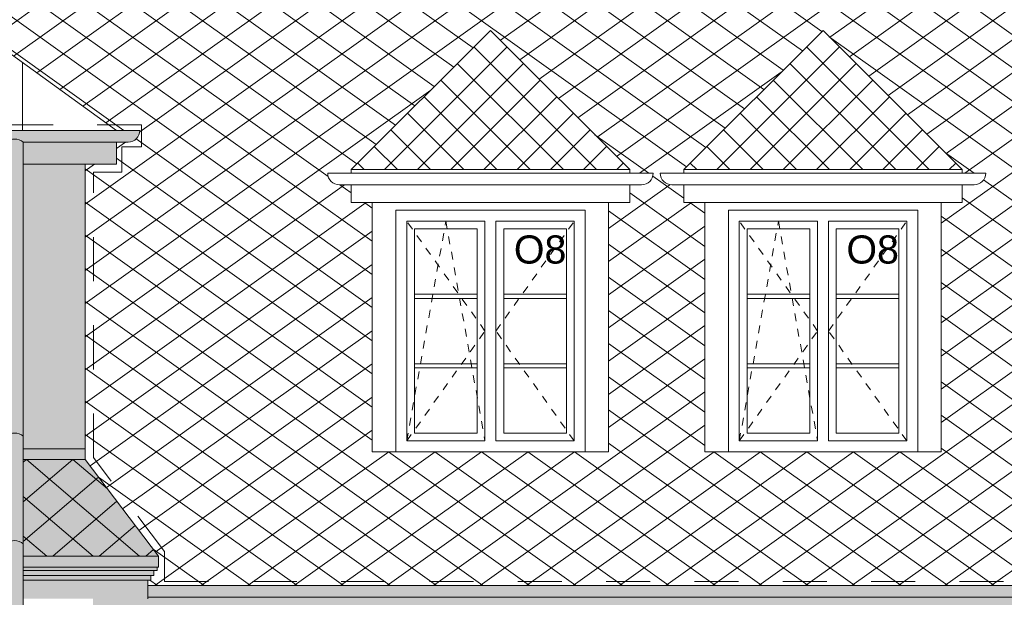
# Model space of a CAD drawing. Extents: x -396299 to -11759, y -15022 to 18278.
# Tile 31 of 205: x -321207 to -314915, y 7883 to 11577. Entities that reach past the tile are written whole.
import ezdxf

# ---------------------------------------------------------------- set-up
doc = ezdxf.new("R2010")
doc.units = 0
doc.header["$MEASUREMENT"] = 0
doc.linetypes.add('Dashed', pattern=[564.444447, 282.222223, -282.222223])
doc.linetypes.add('Hidden Line', pattern=[100, 50, -50])
for name, color, linetype, lineweight, true_color in [('A-Opisy_Nr_Pióra__88', 7, 'Continuous', 20, 0xfd4435), ('Arch okna_Nr_Pióra__114', 7, 'Continuous', 13, 0xf1d696), ('arch wypelnienia_Nr_Pióra__2', 7, 'Continuous', 13, 0x7f7f7f)]:
    doc.layers.add(name, color=color, linetype=linetype, lineweight=lineweight, true_color=true_color)
for name, color, linetype, lineweight in [('Arch okna_Nr_Pióra__32', 34, 'Continuous', 15), ('Arch opisy okien_Nr_Pióra__21', 7, 'Continuous', 13), ('INWENT DACH_Nr_Pióra__21', 7, 'Continuous', 13), ('INWENT DACH_Nr_Pióra__5', 7, 'Continuous', 13), ('INWENT KONST. DREWNIANA_Nr_Pióra__21', 7, 'Continuous', 13), ('INWENT ODWODNIENIE_Nr_Pióra__21', 7, 'Continuous', 13), ('INWENT ODWODNIENIE_Nr_Pióra__5', 7, 'Continuous', 13), ('INWENT. DRZWI_Nr_Pióra__21', 7, 'Continuous', 13), ('INWENT. OKNA_Nr_Pióra__21', 7, 'Continuous', 13), ('INWENT.ŚCIANY_Nr_Pióra__21', 7, 'Continuous', 13)]:
    doc.layers.add(name, color=color, linetype=linetype, lineweight=lineweight)
doc.styles.add('GENERATED_STYLE_8', font='arial.ttf')

msp = doc.modelspace()

# ---------------------------------------------------------------- hatches: boundary and pattern name
at = {"layer": 'Arch okna_Nr_Pióra__114', "linetype": 'Continuous', "lineweight": 0, "true_color": 0x3c3525}
for points in [[(-321183.7, 10653.2), (-320588.7, 10653.2), (-320588.7, 10793.4), (-321183.7, 10793.4)], [(-321183.7, 7993.2), (-321183.7, 7873.2), (-320388.7, 7873.2), (-320388.7, 7993.2), (-320368.7, 7993.2), (-320368.7, 8023.2), (-320348.7, 8023.2), (-320348.7, 8053.2), (-320328.7, 8053.2), (-320328.7, 8075), (-321183.7, 8075), (-321183.7, 8053.2), (-321183.7, 8023.2)]]:
    msp.add_hatch(color=39, dxfattribs=at).paths.add_polyline_path(points, flags=0)
at = {"layer": 'Arch okna_Nr_Pióra__114', "linetype": 'Continuous', "lineweight": 0, "true_color": 0x786b4b}
msp.add_hatch(color=47, dxfattribs=at).paths.add_polyline_path([(-320788.7, 8833.2), (-320788.7, 10653.2), (-321183.7, 10653.2), (-321183.7, 8833.2)], flags=0)
at = {"layer": 'Arch okna_Nr_Pióra__32', "linetype": 'Continuous', "lineweight": 0, "true_color": 0x603000}
for points in [[(-335768.1, 10868.4), (-335768.7, 10869, 0.414214), (-335693.7, 10794), (-335693.7, 10793.4), (-320513.7, 10793.4), (-320513.7, 10794, 0.197874), (-320460.9, 10815.7, 0.194941), (-320438.7, 10868.4), (-320513.7, 10868.4), (-320513.7, 10869), (-335693.7, 10869), (-335693.7, 10868.4)], [(-321323.7, -2151.8), (-321293.7, -2181.8), (-321293.7, -3991.8), (-321183.7, -3991.8), (-321183.7, -2181.8), (-321153.7, -2151.8), (-321153.7, -2121.8), (-321183.7, -2121.8), (-321183.7, 10793.4), (-321293.7, 10793.4), (-321293.7, -2121.8), (-321323.7, -2121.8)], [(-320788.7, 8765), (-320788.7, 8833.2), (-321183.7, 8833.2), (-321183.7, 8765)], [(-321183.7, 8765), (-321183.7, 8145.4), (-320320.4, 8145.4), (-320788.7, 8765)], [(-321183.7, 8145.4), (-321183.7, 8075), (-320320.4, 8075), (-320320.4, 8145.4)], [(-320388.7, 7957.6), (-309228.7, 7957.6), (-309228.7, 7778.2), (-320738.7, 7778.2), (-320738.7, 7873.2), (-320388.7, 7873.2)]]:
    msp.add_hatch(color=48, dxfattribs=at).paths.add_polyline_path(points, flags=0)
at = {"layer": 'arch wypelnienia_Nr_Pióra__2', "linetype": 'Continuous'}
h = msp.add_hatch(dxfattribs=at)
h.set_pattern_fill('Concrete_Block', color=256, style=0, pattern_type=2)
h.set_pattern_definition([(144.4623, (-313058.74, 12100.65), (148.4924, 106.066), []), (35.5377, (-313058.74, 12100.65), (-148.4924, 106.066), [])])
h.paths.add_polyline_path([(-322293.1, 12100.6), (-320588.7, 10869), (-320438.7, 10868.4, -0.406237), (-320513.7, 10793.4), (-320588.7, 10793.4), (-320588.7, 10653.2), (-320788.7, 10653.2), (-320788.7, 8765), (-320320.4, 8145.4), (-320320.4, 8075), (-320328.7, 8075), (-320328.7, 8053.2), (-320348.7, 8053.2), (-320348.7, 8023.2), (-320368.7, 8023.2), (-320368.7, 7993.2), (-320388.7, 7993.2), (-320388.7, 7957.6), (-309228.7, 7957.6), (-309228.7, 8488.2), (-309328.7, 8488.2), (-309328.7, 8588.2), (-309428.7, 8588.2), (-309428.7, 8708.2), (-309528.7, 8708.2), (-309528.7, 8778.2), (-309558.7, 8778.2), (-309558.7, 8808.2), (-304128.7, 8808.2), (-304078.7, 8808.2), (-303228.7, 9296.1), (-303228.7, 9324.8), (-303228.7, 10408.2), (-303363.7, 10408.2), (-303363.7, 10520.3), (-303438.7, 10520.3, -0.411875), (-303513.7, 10594.7), (-303363.7, 10594.7), (-303363.7, 10618.2), (-302473.7, 11508.2), (-302118.7, 11508.2), (-302118.7, 12100.6), (-312418.7, 12100.6), (-313058.7, 12100.6), (-315358.7, 12100.6), (-315358.7, 12000.6), (-316158.7, 12000.6), (-316158.7, 12100.6), (-320548.7, 12100.6), (-320548.7, 11774.4), (-321738.7, 11774.4), (-321738.7, 12100.6)], flags=0)
h.paths.add_polyline_path([(-319163.7, 10520.3, -0.411875), (-319238.7, 10594.7), (-319088.7, 10594.7), (-319088.7, 10618.2), (-318198.7, 11508.2), (-317308.7, 10618.2), (-317308.7, 10594.7), (-317158.7, 10594.7, -0.411875), (-317233.7, 10520.3), (-317308.7, 10520.3), (-317308.7, 10408.2), (-317443.7, 10408.2), (-317443.7, 8813.2), (-317593.7, 8813.2), (-318803.7, 8813.2), (-318953.7, 8813.2), (-318953.7, 10408.2), (-319088.7, 10408.2), (-319088.7, 10520.3)], flags=0)
h.paths.add_polyline_path([(-317113.7, 10594.7), (-316963.7, 10594.7), (-316963.7, 10618.2), (-316073.7, 11508.2), (-315183.7, 10618.2), (-315183.7, 10594.7), (-315033.7, 10594.7, -0.411875), (-315108.7, 10520.3), (-315183.7, 10520.3), (-315183.7, 10408.2), (-315318.7, 10408.2), (-315318.7, 8813.2), (-315468.7, 8813.2), (-316678.7, 8813.2), (-316828.7, 8813.2), (-316828.7, 10408.2), (-316963.7, 10408.2), (-316963.7, 10520.3), (-317038.7, 10520.3, -0.411875)], flags=0)
h.paths.add_polyline_path([(-311948.7, 10520.3, -0.414214), (-312023.7, 10595.3), (-311873.7, 10595.3), (-311873.7, 10618.2), (-310983.7, 11508.2), (-310093.7, 10618.2), (-310093.7, 10595.3), (-310093.7, 10594.7), (-309943.7, 10594.7, -0.411875), (-310018.7, 10520.3), (-310093.7, 10520.3), (-310093.7, 10408.2), (-310228.7, 10408.2), (-310228.7, 8813.2), (-311738.7, 8813.2), (-311738.7, 10408.2), (-311873.7, 10408.2), (-311873.7, 10520.3)], flags=0)
h.paths.add_polyline_path([(-307973.7, 10595.3), (-307823.7, 10595.3), (-307823.7, 10618.2), (-306933.7, 11508.2), (-306043.7, 10618.2), (-306043.7, 10595.3), (-306043.7, 10594.7), (-305893.7, 10594.7, -0.411875), (-305968.7, 10520.3), (-306043.7, 10520.3), (-306043.7, 10408.2), (-306178.7, 10408.2), (-306178.7, 8813.2), (-307688.7, 8813.2), (-307688.7, 10408.2), (-307823.7, 10408.2), (-307823.7, 10520.3), (-307898.7, 10520.3, -0.414214)], flags=0)
h.paths.add_polyline_path([(-313948.7, 9421.5), (-313948.7, 10084.7), (-313248.7, 10084.7), (-313248.7, 9421.5)], flags=0)
h.paths.add_polyline_path([(-305458.7, 9421.5), (-305458.7, 10084.7), (-304758.7, 10084.7), (-304758.7, 9421.5)], flags=0)
h.paths.add_polyline_path([(-313828.7, 11562), (-313828.7, 11970.2), (-312888.7, 11970.2), (-312888.7, 11562)], flags=0)
h = msp.add_hatch(dxfattribs=at)
h.set_pattern_fill('Concrete_Block', color=256, style=0, pattern_type=2)
h.set_pattern_definition([(135, (-318198.74, 11508.18), (106.066, 106.066), []), (45, (-318198.74, 11508.18), (-106.066, 106.066), [])])
h.paths.add_polyline_path([(-319088.7, 10618.2), (-318198.7, 11508.2), (-317308.7, 10618.2)], flags=0)
h = msp.add_hatch(dxfattribs=at)
h.set_pattern_fill('Concrete_Block', color=256, style=0, pattern_type=2)
h.set_pattern_definition([(135, (-316073.74, 11508.18), (106.066, 106.066), []), (45, (-316073.74, 11508.18), (-106.066, 106.066), [])])
h.paths.add_polyline_path([(-316963.7, 10618.2), (-316073.7, 11508.2), (-315183.7, 10618.2)], flags=0)
h = msp.add_hatch(dxfattribs=at)
h.set_pattern_fill('Concrete_Block', color=256, style=0, pattern_type=2)
h.set_pattern_definition([(139.3987, (-335418.74, 8764.96), (148.4924, 127.2792), []), (40.6013, (-335418.74, 8764.96), (-148.4924, 127.2792), [])])
h.paths.add_polyline_path([(-320320.4, 8145.4), (-321183.7, 8145.4), (-321183.7, 8765), (-320788.7, 8765)], flags=0)

# ---------------------------------------------------------------- linework, layer by layer
at = {"layer": 'A-Opisy_Nr_Pióra__88', "linetype": 'Dashed'}
for p, q in [((-320429.3, 10904.4), (-335768.1, 10904.4)), ((-320429.3, 10762.9), (-320429.3, 10904.4)), ((-320554.6, 10601.3), (-320554.6, 10762.9)), ((-320554.6, 10762.9), (-320429.3, 10762.9)), ((-320735.6, 8775.7), (-320735.6, 10601.3)), ((-320735.6, 10601.3), (-320554.6, 10601.3)), ((-320282.2, 8176), (-320735.6, 8775.7)), ((-320282.2, 7984.4), (-320282.2, 8176)), ((-320282.2, 7984.4), (-309251.4, 7984.4))]:
    msp.add_line(p, q, dxfattribs=at)
at = {"layer": 'arch wypelnienia_Nr_Pióra__2', "linetype": 'Continuous'}
msp.add_line((-321189.9, 11303.4), (-321189.9, 10869), dxfattribs=at)
at = {"layer": 'INWENT DACH_Nr_Pióra__21', "linetype": 'Continuous'}
for p, q in [((-328103.7, 16299.8), (-320588.7, 10869)), ((-319088.7, 10618.2), (-318198.7, 11508.2)), ((-317308.7, 10618.2), (-318198.7, 11508.2)), ((-316963.7, 10618.2), (-316073.7, 11508.2)), ((-315183.7, 10618.2), (-316073.7, 11508.2)), ((-320588.7, 10869), (-335618.7, 10869)), ((-320588.7, 10793.4), (-320588.7, 10653.2)), ((-319088.7, 10594.7), (-319088.7, 10618.2)), ((-317308.7, 10618.2), (-319088.7, 10618.2)), ((-317308.7, 10594.7), (-317308.7, 10618.2)), ((-316963.7, 10594.7), (-316963.7, 10618.2)), ((-315183.7, 10618.2), (-316963.7, 10618.2)), ((-315183.7, 10594.7), (-315183.7, 10618.2)), ((-319088.7, 10408.2), (-319088.7, 10520.3)), ((-317308.7, 10408.2), (-317308.7, 10520.3)), ((-316963.7, 10408.2), (-316963.7, 10520.3)), ((-315183.7, 10408.2), (-315183.7, 10520.3)), ((-317308.7, 10408.2), (-319088.7, 10408.2)), ((-315183.7, 10408.2), (-316963.7, 10408.2))]:
    msp.add_line(p, q, dxfattribs=at)
at = {"layer": 'INWENT DACH_Nr_Pióra__5', "linetype": 'Continuous'}
for p, q in [((-320788.7, 8765), (-320320.4, 8145.4)), ((-321183.7, 8145.4), (-320320.4, 8145.4)), ((-320320.4, 8075), (-320320.4, 8145.4)), ((-321183.7, 8075), (-320320.4, 8075)), ((-321183.7, 8053.2), (-320328.7, 8053.2)), ((-320348.7, 8053.2), (-320328.7, 8053.2)), ((-320348.7, 8023.2), (-320348.7, 8053.2)), ((-320328.7, 8053.2), (-320328.7, 8075)), ((-321183.7, 8023.2), (-320348.7, 8023.2)), ((-321183.7, 7993.2), (-320368.7, 7993.2)), ((-320388.7, 7993.2), (-320368.7, 7993.2)), ((-320388.7, 7993.2), (-320388.7, 7873.2)), ((-320368.7, 8023.2), (-320348.7, 8023.2)), ((-320368.7, 7993.2), (-320368.7, 8023.2))]:
    msp.add_line(p, q, dxfattribs=at)
at = {"layer": 'INWENT KONST. DREWNIANA_Nr_Pióra__21', "linetype": 'Continuous'}
msp.add_line((-320588.7, 10653.2), (-321183.7, 10653.2), dxfattribs=at)
at = {"layer": 'INWENT ODWODNIENIE_Nr_Pióra__21', "linetype": 'Continuous'}
msp.add_line((-321183.7, 10793.4), (-321183.7, -2121.8), dxfattribs=at)
for centre in [(-321238.7, 10727.2), (-321238.7, 8847.2), (-321238.7, 8159.4)]:
    msp.add_arc(centre, 86, 50.25507, 129.74493, dxfattribs=at)
at = {"layer": 'INWENT ODWODNIENIE_Nr_Pióra__5', "linetype": 'Continuous'}
for p, q in [((-320438.7, 10868.4), (-335768.1, 10868.4)), ((-320513.7, 10793.4), (-321183.7, 10793.4)), ((-317158.7, 10594.7), (-319238.7, 10594.7)), ((-315033.7, 10594.7), (-317113.7, 10594.7)), ((-319163.7, 10520.3), (-317233.7, 10520.3)), ((-317038.7, 10520.3), (-315108.7, 10520.3)), ((-309228.7, 7957.6), (-320388.7, 7957.6)), ((-309363.7, 7882.6), (-320388.7, 7882.6))]:
    msp.add_line(p, q, dxfattribs=at)
for centre, start, end in [((-320513.7, 10869), 270, 359.54221), ((-319163.7, 10595.3), 180, 270), ((-317233.7, 10595.3), 270, 359.54221), ((-317038.7, 10595.3), 180, 270), ((-315108.7, 10595.3), 270, 359.54221)]:
    msp.add_arc(centre, 75, start, end, dxfattribs=at)
at = {"layer": 'INWENT. DRZWI_Nr_Pióra__21', "linetype": 'Hidden Line'}
for p, q in [((-318733.7, 8883.2), (-318483.7, 10288.2)), ((-318233.7, 9585.7), (-318733.7, 10288.2)), ((-318483.7, 10288.2), (-318233.7, 8883.2)), ((-318163.7, 9585.7), (-317663.7, 10288.2)), ((-316608.7, 8883.2), (-316358.7, 10288.2)), ((-316108.7, 9585.7), (-316608.7, 10288.2)), ((-316358.7, 10288.2), (-316108.7, 8883.2)), ((-316038.7, 9585.7), (-315538.7, 10288.2)), ((-318733.7, 8883.2), (-318233.7, 9585.7)), ((-317663.7, 8883.2), (-318163.7, 9585.7)), ((-316608.7, 8883.2), (-316108.7, 9585.7)), ((-315538.7, 8883.2), (-316038.7, 9585.7))]:
    msp.add_line(p, q, dxfattribs=at)
at = {"layer": 'INWENT. OKNA_Nr_Pióra__21', "linetype": 'Continuous'}
for p, q in [((-318233.7, 10288.2), (-318733.7, 10288.2)), ((-318733.7, 8883.2), (-318733.7, 10288.2)), ((-318233.7, 8883.2), (-318233.7, 10288.2)), ((-318163.7, 8883.2), (-318163.7, 10288.2)), ((-317663.7, 10288.2), (-318163.7, 10288.2)), ((-317663.7, 8883.2), (-317663.7, 10288.2)), ((-316108.7, 10288.2), (-316608.7, 10288.2)), ((-316608.7, 8883.2), (-316608.7, 10288.2)), ((-316108.7, 8883.2), (-316108.7, 10288.2)), ((-316038.7, 8883.2), (-316038.7, 10288.2)), ((-315538.7, 10288.2), (-316038.7, 10288.2)), ((-315538.7, 8883.2), (-315538.7, 10288.2)), ((-318683.7, 8933.2), (-318683.7, 10238.2)), ((-318283.7, 10238.2), (-318683.7, 10238.2)), ((-318283.7, 8933.2), (-318283.7, 10238.2)), ((-318113.7, 8933.2), (-318113.7, 10238.2)), ((-317713.7, 10238.2), (-318113.7, 10238.2)), ((-317713.7, 8933.2), (-317713.7, 10238.2)), ((-316558.7, 8933.2), (-316558.7, 10238.2)), ((-316158.7, 10238.2), (-316558.7, 10238.2)), ((-316158.7, 8933.2), (-316158.7, 10238.2)), ((-315988.7, 8933.2), (-315988.7, 10238.2)), ((-315588.7, 10238.2), (-315988.7, 10238.2)), ((-315588.7, 8933.2), (-315588.7, 10238.2)), ((-318283.7, 9820.6), (-318683.7, 9820.6)), ((-317713.7, 9820.6), (-318113.7, 9820.6)), ((-316158.7, 9820.6), (-316558.7, 9820.6)), ((-315588.7, 9820.6), (-315988.7, 9820.6)), ((-318283.7, 9794.6), (-318683.7, 9794.6)), ((-317713.7, 9794.6), (-318113.7, 9794.6)), ((-316158.7, 9794.6), (-316558.7, 9794.6)), ((-315588.7, 9794.6), (-315988.7, 9794.6)), ((-318283.7, 9376.8), (-318683.7, 9376.8)), ((-317713.7, 9376.8), (-318113.7, 9376.8)), ((-316158.7, 9376.8), (-316558.7, 9376.8)), ((-315588.7, 9376.8), (-315988.7, 9376.8)), ((-318283.7, 9350.8), (-318683.7, 9350.8)), ((-317713.7, 9350.8), (-318113.7, 9350.8)), ((-316158.7, 9350.8), (-316558.7, 9350.8)), ((-315588.7, 9350.8), (-315988.7, 9350.8)), ((-318233.7, 8883.2), (-318733.7, 8883.2)), ((-318283.7, 8933.2), (-318683.7, 8933.2)), ((-317663.7, 8883.2), (-318163.7, 8883.2)), ((-317713.7, 8933.2), (-318113.7, 8933.2)), ((-316108.7, 8883.2), (-316608.7, 8883.2)), ((-316158.7, 8933.2), (-316558.7, 8933.2)), ((-315538.7, 8883.2), (-316038.7, 8883.2)), ((-315588.7, 8933.2), (-315988.7, 8933.2))]:
    msp.add_line(p, q, dxfattribs=at)
at = {"layer": 'INWENT.ŚCIANY_Nr_Pióra__21', "linetype": 'Continuous'}
for p, q in [((-320788.7, 8765), (-320788.7, 10653.2)), ((-318953.7, 8813.2), (-318953.7, 10408.2)), ((-317443.7, 10408.2), (-317443.7, 8813.2)), ((-316828.7, 8813.2), (-316828.7, 10408.2)), ((-315318.7, 10408.2), (-315318.7, 8813.2)), ((-318803.7, 10358.2), (-318803.7, 8813.2)), ((-317593.7, 10358.2), (-318803.7, 10358.2)), ((-317593.7, 10358.2), (-317593.7, 8813.2)), ((-316678.7, 10358.2), (-316678.7, 8813.2)), ((-315468.7, 10358.2), (-316678.7, 10358.2)), ((-315468.7, 10358.2), (-315468.7, 8813.2)), ((-321183.7, 8833.2), (-320788.7, 8833.2)), ((-317443.7, 8813.2), (-318953.7, 8813.2)), ((-315318.7, 8813.2), (-316828.7, 8813.2)), ((-321183.7, 8765), (-320788.7, 8765))]:
    msp.add_line(p, q, dxfattribs=at)

# ---------------------------------------------------------------- texts
at = {"layer": 'Arch opisy okien_Nr_Pióra__21', "linetype": 'Continuous', "char_height": 180, "attachment_point": 3, "style": 'GENERATED_STYLE_8'}
for insert in [(-317713.7, 10197), (-315588.7, 10197)]:
    msp.add_mtext('{O8}', dxfattribs=dict(at, insert=insert))

doc.saveas('drawing.dxf')
